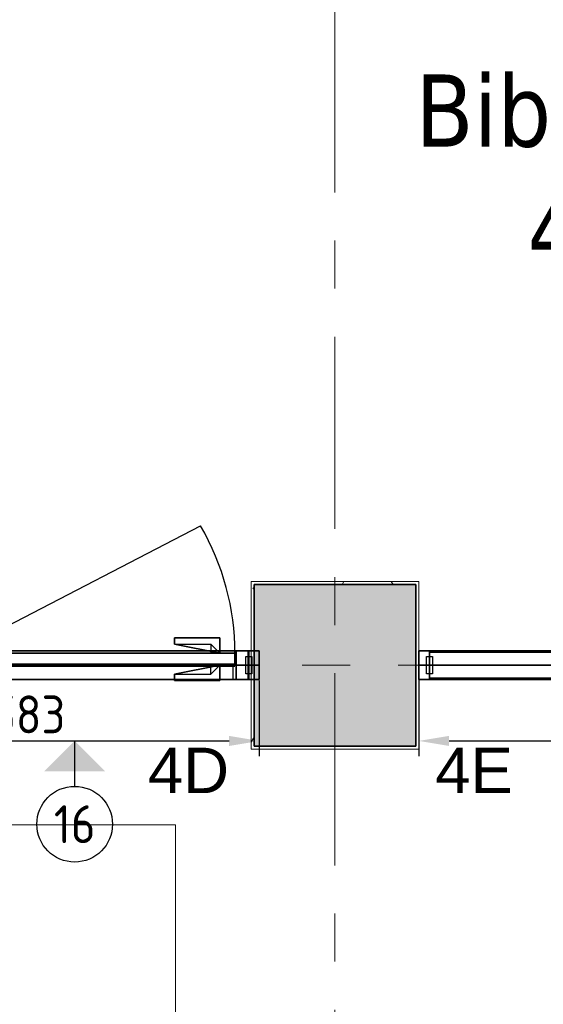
# Model space of a CAD drawing. Extents: x 3165 to 57695, y -7842 to 39081.
# Tile 214 of 248: x 47475 to 49205, y 29208 to 32460. Entities that reach past the tile are written whole.
import ezdxf
from ezdxf.enums import TextEntityAlignment as Align

# ---------------------------------------------------------------- set-up
doc = ezdxf.new("R2010")
doc.units = 0
doc.header["$LTSCALE"] = 50
doc.header["$PDSIZE"] = -5
doc.linetypes.add('HIDDEN2', pattern=[4.7625, 3.175, -1.5875])
doc.linetypes.add('Onderlegger 3e verdieping$0$stramien', pattern=[22.225, 12.7, -3.175, 3.175, -3.175])
doc.layers.get('0').update_dxf_attribs({"linetype": 'CONTINUOUS'})
doc.layers.get('DEFPOINTS').update_dxf_attribs({"linetype": 'CONTINUOUS'})
for name, color, linetype in [('AS-A38--_F----5', 2, 'CONTINUOUS'), ('AS-A38--_F---4-', 9, 'CONTINUOUS'), ('AS-I38-E_F----5_Deuren', 7, 'CONTINUOUS'), ('AS-I38-M_F----5_Deurmodulen', 7, 'CONTINUOUS'), ('AS-I38-M_F----5_Muuraansluitingen', 7, 'CONTINUOUS'), ('AS-I38-M_F----5_Wandmodulen', 7, 'CONTINUOUS'), ('AS-L32--_F----5', 84, 'CONTINUOUS'), ('AS-L32--_F---4-', 84, 'CONTINUOUS'), ('AS-L32--_F-23--', 84, 'CONTINUOUS'), ('AS-L32--_F123--', 84, 'CONTINUOUS'), ('AS-L38--', 7, 'CONTINUOUS'), ('AS-L38--_F----5', 7, 'CONTINUOUS'), ('AS-L38--_F---4-', 7, 'CONTINUOUS'), ('AS-L38--_F-23--', 3, 'CONTINUOUS'), ('AS-L38--_F1----', 2, 'CONTINUOUS'), ('AS-L38--_F1-----', 2, 'CONTINUOUS'), ('AS-L38--_F123--', 7, 'CONTINUOUS'), ('AS-L38GL_F---4-', 2, 'CONTINUOUS'), ('AS-L38GL_F123--', 3, 'CONTINUOUS'), ('AS-M38--_F123--_Wandlengte', 1, 'CONTINUOUS'), ('AS-T38--_F----5', 7, 'CONTINUOUS'), ('AS-T38--_F-23--', 7, 'CONTINUOUS'), ('IWTEKST', 2, 'CONTINUOUS')]:
    doc.layers.add(name, color=color, linetype=linetype)
doc.layers.add('AS-I38-1_F----5', color=2, linetype='CONTINUOUS', plot=False)
doc.layers.add('IWHARTWAND', color=6, linetype='CONTINUOUS', plot=False)
for name, color, linetype, lineweight in [('Onderlegger 3e verdieping$0$A-AREA-IDEN', 8, 'CONTINUOUS', 18), ('Onderlegger 3e verdieping$0$A-FLOR-OTLN', 8, 'CONTINUOUS', 18), ('Onderlegger 3e verdieping$0$A-GENM', 8, 'CONTINUOUS', 18), ('Onderlegger 3e verdieping$0$A-GLAZ-CWMG', 8, 'CONTINUOUS', 18), ('Onderlegger 3e verdieping$0$S-COLS', 8, 'CONTINUOUS', 18), ('Onderlegger 3e verdieping$0$S-GRID', 8, 'CONTINUOUS', 18)]:
    doc.layers.add(name, color=color, linetype=linetype, lineweight=lineweight)
doc.styles.add('Onderlegger 3e verdieping$0$Tahoma_1', font='TAHOMA.TTF', dxfattribs={"height": 238.040123})
doc.styles.get("Standard").update_dxf_attribs({"font": 'isocp.shx'})
doc.dimstyles.new('CWall_F2_Wandlengte', dxfattribs={"dimscale": 50, "dimtxt": 2.5, "dimasz": 2, "dimexe": 1, "dimexo": 1, "dimgap": 0.5, "dimtad": 1, "dimdec": 0, "dimdsep": 46, "dimtxsty": 'Standard', "dimcen": 2.5, "dimclrt": 2, "dimadec": 0, "dimazin": 0, "dimtfac": 1, "dimtdec": 0, "dimtix": 1, "dimtmove": 2, "dimatfit": 0, "dimfxl": 0, "dimtolj": 1, "dimtzin": 0, "dimarcsym": 0})
pattern_1 = [(60, (686, 370), (-43300, 25000), [300, -50000]), (60, (760, 444), (-43300, 25000), [100, -50000]), (60, (714, 470), (-43300, 25000), [100, -50000]), (150, (850, 450), (-25000, -43300), [200, -50000])]
pattern_2 = [(60, (686, 1230), (-43300, 25000), [300, -50000]), (60, (760, 1304), (-43300, 25000), [100, -50000]), (60, (714, 1330), (-43300, 25000), [100, -50000]), (150, (850, 1310), (-25000, -43300), [200, -50000])]
pattern_3 = [(0, (761, 1360), (29.7656, 59.5312), [0, -59.5312])]
pattern_4 = [(60, (686, 2090), (-43300, 25000), [300, -50000]), (60, (760, 2164), (-43300, 25000), [100, -50000]), (60, (714, 2190), (-43300, 25000), [100, -50000]), (150, (850, 2170), (-25000, -43300), [200, -50000])]

# ---------------------------------------------------------------- blocks, each defined once
blk = doc.blocks.new('Onderlegger 3e verdieping$0$42_KA leemstuc betonkolomafwerking - Type-V39-Plotview 3e Verdieping - schaal 1 op 100')
at = {"layer": 'Onderlegger 3e verdieping$0$A-GENM'}
h = blk.add_hatch(dxfattribs=at)
h.set_pattern_fill('FP_133', color=256, style=0, pattern_type=2)
h.set_pattern_definition([(180, (48516.6, 30328.2), (-406.4, -101.6), [33.528, -271.272, 33.528, -1896.872]), (180, (48516.6, 30328.2), (-406.4, -101.6), [-338.328, -271.272, 33.528, -576.072, -1016]), (180, (48516.6, 30328.2), (-406.4, -101.6), [-1219.2, 33.528, -271.272, 33.528, -677.672]), (180, (48516.6, 30328.2), (-406.4, -101.6), [-1557.528, -169.672, 33.528, -474.472]), (300, (48364.2, 30277.4), (291.18818, -301.15272), [33.528, -271.272, 33.528, -1896.872]), (300, (48364.2, 30277.4), (291.18818, -301.15272), [-338.328, -271.272, 33.528, -576.072, -1016]), (300, (48364.2, 30277.4), (291.18818, -301.15272), [-1219.2, 33.528, -271.272, 33.528, -677.672]), (300, (48364.2, 30277.4), (291.18818, -301.15272), [-1557.528, -169.672, 33.528, -474.472]), (60, (48313.4, 30074.2), (115.21182, 402.75272), [33.528, -271.272, 33.528, -271.272, -1625.6]), (60, (48313.4, 30074.2), (115.21182, 402.75272), [-609.6, 33.528, -576.072, 33.528, -271.272, -711.2]), (60, (48313.4, 30074.2), (115.21182, 402.75272), [-1524, 33.528, -169.672, 33.528, -474.472])])
h.paths.add_polyline_path([(277, 277), (-277, 277), (-277, -277), (277, -277)], flags=0)
h.paths.add_polyline_path([(-267, 267), (267, 267), (267, -267), (-267, -267)], flags=0)
for p, q in [((277, 277), (-277, 277)), ((-277, 277), (-277, -277)), ((-267, 267), (267, 267)), ((-267, -267), (-267, 267)), ((267, 267), (267, -267)), ((277, -277), (277, 277)), ((-277, -277), (277, -277)), ((267, -267), (-267, -267))]:
    blk.add_line(p, q, dxfattribs=at)
blk = doc.blocks.new('Onderlegger 3e verdieping')
at = {"layer": 'Onderlegger 3e verdieping$0$S-COLS', "lineweight": 5}
blk.add_hatch(color=256, dxfattribs=at).paths.add_polyline_path([(48783.6, 30061.2), (48783.6, 30595.2), (48249.6, 30595.2), (48249.6, 30061.2)], flags=0)
at = {"layer": 'Onderlegger 3e verdieping$0$A-FLOR-OTLN'}
for p, q in [((43303.6, 29801.2), (47989.6, 29801.2)), ((47989.6, 29801.2), (47989.6, 8855.2))]:
    blk.add_line(p, q, dxfattribs=at)
at = {"layer": 'Onderlegger 3e verdieping$0$A-GLAZ-CWMG', "lineweight": 35, "extrusion": (0, 0, -1)}
blk.add_line((48229.6, 30280.7), (48229.6, 30375.7), dxfattribs=at)
at = {"layer": 'Onderlegger 3e verdieping$0$S-COLS', "lineweight": 35}
for p, q in [((48783.6, 30595.2), (48249.6, 30595.2)), ((48249.6, 30595.2), (48249.6, 30061.2)), ((48783.6, 30061.2), (48783.6, 30595.2)), ((48249.6, 30061.2), (48783.6, 30061.2))]:
    blk.add_line(p, q, dxfattribs=at)
at = {"layer": 'Onderlegger 3e verdieping$0$S-GRID', "linetype": 'Onderlegger 3e verdieping$0$stramien'}
for p, q in [((48516.6, 38080.6), (48516.6, 989.5)), ((3164.6, 30328.2), (56107.8, 30328.2))]:
    blk.add_line(p, q, dxfattribs=at)
at = {"layer": 'Onderlegger 3e verdieping$0$A-GENM', "rotation": 180}
blk.add_blockref('Onderlegger 3e verdieping$0$42_KA leemstuc betonkolomafwerking - Type-V39-Plotview 3e Verdieping - schaal 1 op 100', (48516.6, 30328.2), dxfattribs=at)
at = {"layer": 'Onderlegger 3e verdieping$0$A-AREA-IDEN', "insert": (49568.6, 32278.9), "char_height": 238.04, "width": 1890, "attachment_point": 2, "line_spacing_factor": 1.000232, "style": 'Onderlegger 3e verdieping$0$Tahoma_1'}
blk.add_mtext('Bibliotheek\\P44 m²', dxfattribs=at)
blk = doc.blocks.new('WandNr2-_CTA01')
at = {"layer": 'AS-T38--_F-23--', "color": 0, "linetype": 'ByBlock'}
blk.add_line((0, -5), (0, -2), dxfattribs=at)
blk.add_circle((0, -7.5), 2.5, dxfattribs=at)
blk.add_solid([(0, -2), (2, -4), (-2, -4)], dxfattribs=at)
blk.add_attdef('WANDNR', text='', height=2.5, dxfattribs=at).set_placement((0, -7.5), align=Align.MIDDLE)
blk = doc.blocks.new('WandNr5o_CTA01')
at = {"layer": 'AS-T38--_F----5', "color": 0, "linetype": 'ByBlock'}
blk.add_circle((0, -18), 2.5, dxfattribs=at)
blk.add_attdef('WANDNR', text='', height=2.5, dxfattribs=at).set_placement((0, -18), align=Align.MIDDLE)
blk = doc.blocks.new('BvnAans-_CTA01')
at = {"layer": 'AS-L38--_F----5', "color": 0, "invisible_edges": 10}
blk.add_3dface([(0, 0), (1, 0), (1, 0, 1), (0, 0, 1)], dxfattribs=at)
at = {"layer": 'AS-L38--_F---4-', "invisible_edges": 10}
for points in [[(0, 0.5), (1, 0.5), (1, 0.5, 1), (0, 0.5, 1)], [(0, -0.5), (1, -0.5), (1, -0.5, 1), (0, -0.5, 1)]]:
    blk.add_3dface(points, dxfattribs=at)
at = {"layer": 'AS-L38--_F---4-'}
blk.add_3dface([(0, -0.5, 1), (0, 0.5, 1), (1, 0.5, 1), (1, -0.5, 1)], dxfattribs=at)
blk = doc.blocks.new('Q0WDSTL-_CTA01')
at = {"layer": 'AS-L38--_F-23--'}
for p, q in [((0, 0.3), (0, 0.5)), ((0, -0.3), (0, -0.5))]:
    blk.add_line(p, q, dxfattribs=at)
at = {"layer": 'AS-L38--_F-23--', "color": 1}
blk.add_lwpolyline([(0, 0.3), (1, 0.3), (1, -0.3), (0, -0.3)], dxfattribs=at)
at = {"layer": 'AS-L38--_F1-----'}
blk.add_lwpolyline([(0, 0.5), (0, -0.5)], dxfattribs=at)
blk = doc.blocks.new('3ADRDRP-_CTA01')
at = {"layer": 'AS-L38--_F----5', "color": 0}
blk.add_3dface([(0, 0), (1, 0), (1, 0, 1), (0, 0, 1)], dxfattribs=at)
at = {"layer": 'AS-L38--_F---4-'}
mesh = blk.add_polymesh((6, 3), dxfattribs=at)
for k, corner in enumerate([(1, -0.5, 1), (1, -0.5), (1, -0.5), (0, -0.5, 1), (0, -0.5), (0, -0.5), (0, 0.5, 1), (0, 0.5), (0, -0.5), (1, 0.5, 1), (1, 0.5), (1, -0.5), (1, 0.5, 1), (1, 0.5, 1), (1, -0.5, 1), (0, 0.5, 1), (0, 0.5, 1), (0, -0.5, 1)]):
    mesh.set_mesh_vertex(divmod(k, 3), corner)
blk = doc.blocks.new('Q0DRSTL-_CTA01')
at = {"layer": 'AS-L38--_F----5', "color": 0}
blk.add_3dface([(0, 0), (1, 0), (1, 0, 1), (0, 0, 1)], dxfattribs=at)
at = {"layer": 'AS-L38--_F-23--', "color": 0}
for p, q in [((0, 0.5), (0, 0.3)), ((1, 0.5), (1, 0)), ((1, 0), (1.25, 0)), ((0, -0.5), (0, -0.3))]:
    blk.add_line(p, q, dxfattribs=at)
for points in [[(1, 0.5), (0, 0.5)], [(0, -0.5), (1.25, -0.5), (1.25, 0)]]:
    blk.add_lwpolyline(points, dxfattribs=at)
at = {"layer": 'AS-L38--_F1----', "color": 0}
blk.add_lwpolyline([(0, -0.5), (1, -0.5), (1, 0.5), (0, 0.5)], close=True, dxfattribs=at)
at = {"layer": 'AS-L38--_F---4-'}
mesh = blk.add_polymesh((6, 3), dxfattribs=at)
for k, corner in enumerate([(1, -0.5, 1), (1, -0.5), (1, -0.5), (0, -0.5, 1), (0, -0.5), (0, -0.5), (0, 0.5, 1), (0, 0.5), (0, -0.5), (1, 0.5, 1), (1, 0.5), (1, -0.5), (1, 0.5, 1), (1, 0.5, 1), (1, -0.5, 1), (0, 0.5, 1), (0, 0.5, 1), (0, -0.5, 1)]):
    mesh.set_mesh_vertex(divmod(k, 3), corner)
blk = doc.blocks.new('ddch1---_CTA01')
at = {"layer": 'AS-L32--_F----5', "color": 1}
for p, q in [((0, 0.075), (1, 0.075, 0.5)), ((1, 0.075, 0.5), (0, 0.075, 1))]:
    blk.add_line(p, q, dxfattribs=at)
at = {"layer": 'AS-L32--_F----5', "color": 1, "linetype": 'HIDDEN2'}
for p, q in [((0, -0.075), (1, -0.075, 0.5)), ((1, -0.075, 0.5), (0, -0.075, 1))]:
    blk.add_line(p, q, dxfattribs=at)
at = {"layer": 'AS-L32--_F----5'}
blk.add_3dface([(0, 0), (0, 0, 1), (1, 0, 1), (1, 0)], dxfattribs=at)
at = {"layer": 'AS-L32--_F---4-'}
for points in [[(0, 1), (0, 1, 1), (1, 1, 1), (1, 1)], [(0, 1), (0, 0), (0, 0, 1), (0, 1, 1)], [(0, 0, 1), (0, 1, 1), (1, 1, 1), (1, 0, 1)], [(1, 1, 1), (1, 0, 1), (1, 0), (1, 1)], [(0, 0), (0, 0, 1), (1, 0, 1), (1, 0)]]:
    blk.add_3dface(points, dxfattribs=at)
at = {"layer": 'AS-L32--_F123--', "color": 1}
blk.add_line((0, 1), (0.8776, 11.4994), dxfattribs=at)
at = {"layer": 'AS-L32--_F123--'}
for p, q in [((1, 1), (0, 1)), ((0, 1), (0, 0)), ((1, 0), (1, 1)), ((0, 0), (1, 0))]:
    blk.add_line(p, q, dxfattribs=at)
at = {"layer": 'AS-L32--_F123--', "color": 1}
blk.add_ellipse((0, 1), major_axis=(0, 21.9), ratio=0.045662, start_param=-1.570796, end_param=-1.070796, dxfattribs=at)
at = {"layer": 'DEFPOINTS'}
blk.add_point((0, 0), dxfattribs=at)
blk.add_point((0, 0), dxfattribs=at)
blk = doc.blocks.new('KlnkRcht_CTA01')
at = {"layer": 'AS-L32--_F----5'}
blk.add_polyline3d([(-0.5, 0, -0.5), (0.5, 0, -0.5), (0.5, 0, 0.5), (-0.5, 0, 0.5)], close=True, dxfattribs=at)
at = {"layer": 'AS-L32--_F-23--'}
for p, q in [((0.3, -0.6, -0.5), (0.3, 0, -0.5)), ((0.5, 0, -0.5), (0.5, -1, -0.5)), ((-0.5, -1, -0.5), (-0.5, -0.6, -0.5)), ((-0.5, -0.6, -0.5), (0.3, -0.6, -0.5)), ((0.5, -1, -0.5), (-0.5, -1, -0.5))]:
    blk.add_line(p, q, dxfattribs=at)
at = {"layer": 'AS-L32--_F---4-'}
mesh = blk.add_polyface(dxfattribs=at)
corners = [(0.5, 0, -0.5), (0.5, -1, -0.5), (-0.5, -1, -0.5), (-0.5, -0.6, -0.5), (0.3, -0.6, -0.5), (0.3, 0, -0.5), (0.5, 0, 0.5), (0.5, -1, 0.5), (-0.5, -1, 0.5), (-0.5, -0.6, 0.5), (0.3, -0.6, 0.5), (0.3, 0, 0.5)]
mesh.append_faces([[corners[k] for k in face] for face in [(0, 1, 7, 6), (1, 2, 8, 7), (2, 3, 9, 8)]])
mesh.append_faces([[corners[k] for k in face] for face in [(6, 10, 11)]], dxfattribs={"vtx0": -1})
mesh.append_faces([[corners[k] for k in face] for face in [(6, 9, 10)]], dxfattribs={"vtx0": -1, "vtx2": -1})
mesh.append_faces([[corners[k] for k in face] for face in [(6, 7, 8, 9)]], dxfattribs={"vtx3": -1})
blk = doc.blocks.new('QDR-7---_CTA01')
at = {"layer": 'DEFPOINTS'}
blk.add_point((0, 0, 2700), dxfattribs=at)
at = {"layer": 'AS-L38--'}
for name, p, xscale, yscale, zscale in [('ddch1---_CTA01', (41.5, 0, 10), 926, 40, 2585), ('KlnkRcht_CTA01', (842.5, 40, 1050), 150, -50, 20), ('BvnAans-_CTA01', (0, 0, 2660), 1013, 95, 40), ('Q0WDSTL-_CTA01', (0, 0), 10, 95, 10), ('3ADRDRP-_CTA01', (0, 0, 2595), 1013, 95, 65), ('Q0DRSTL-_CTA01', (0, 0), 41.5, 95, 2595), ('Q0DRSTL-_CTA01', (1013, 0), -41.5, 95, 2595), ('KlnkRcht_CTA01', (842.5, 0, 1050), 150, 50, 20)]:
    blk.add_blockref(name, p, dxfattribs=dict(at, xscale=xscale, yscale=yscale, zscale=zscale))
at = {"layer": 'AS-L38--', "xscale": 10, "yscale": 95, "zscale": 10, "rotation": 180}
blk.add_blockref('Q0WDSTL-_CTA01', (1013, 0), dxfattribs=at)
at = {"layer": 'AS-I38-E_F----5_Deuren', "extrusion": (0, -1, 0)}
blk.add_text('926x2585', height=90, dxfattribs=at).set_placement((959, 175), align=Align.BOTTOM_RIGHT)
at = {"layer": 'AS-I38-M_F----5_Deurmodulen', "extrusion": (0, -1, 0)}
blk.add_text('DA', height=125, rotation=90, dxfattribs=at).set_placement((506.5, 2750), align=Align.MIDDLE_LEFT)
blk = doc.blocks.new('QEND11--_CTA01')
at = {"layer": 'AS-L38--_F----5', "invisible_edges": 1}
for points in [[(0, 0), (0, 0, 60), (35, 0, 60), (35, 0)], [(0, 0, 2660), (0, 0, 2700), (35, 0, 2700), (35, 0, 2660)]]:
    blk.add_3dface(points, dxfattribs=at)
at = {"layer": 'AS-L38--_F----5'}
blk.add_3dface([(0, 0, 60), (0, 0, 2660), (35, 0, 2660), (35, 0, 60)], dxfattribs=at)
at = {"layer": 'AS-L38--_F---4-', "invisible_edges": 1}
for points in [[(35, 47.5), (35, 47.5, 60), (0, 47.5, 60), (0, 47.5)], [(35, 47.5, 2660), (35, 47.5, 2700), (0, 47.5, 2700), (0, 47.5, 2660)], [(0, -47.5), (0, -47.5, 60), (35, -47.5, 60), (35, -47.5)], [(0, -47.5, 2660), (0, -47.5, 2700), (35, -47.5, 2700), (35, -47.5, 2660)]]:
    blk.add_3dface(points, dxfattribs=at)
at = {"layer": 'AS-L38--_F---4-'}
for points in [[(35, 47.5, 60), (35, 47.5, 2660), (0, 47.5, 2660), (0, 47.5, 60)], [(0, -47.5, 2700), (35, -47.5, 2700), (35, 47.5, 2700), (0, 47.5, 2700)], [(35, -47.5), (35, -47.5, 60), (35, 47.5, 60), (35, 47.5)], [(35, -47.5, 60), (35, -47.5, 2660), (35, 47.5, 2660), (35, 47.5, 60)], [(35, -47.5, 2660), (35, -47.5, 2700), (35, 47.5, 2700), (35, 47.5, 2660)], [(0, -47.5, 60), (0, -47.5, 2660), (35, -47.5, 2660), (35, -47.5, 60)]]:
    blk.add_3dface(points, dxfattribs=at)
at = {"layer": 'AS-L38--_F123--'}
blk.add_lwpolyline([(0, -47.5), (35, -47.5), (35, 47.5), (0, 47.5)], dxfattribs=at)
at = {"layer": 'DEFPOINTS'}
blk.add_point((35, 0, 2700), dxfattribs=at)
at = {"layer": 'AS-L38--', "xscale": 10, "yscale": 95, "zscale": 10}
blk.add_blockref('Q0WDSTL-_CTA01', (0, 0), dxfattribs=at)
at = {"layer": 'AS-I38-M_F----5_Muuraansluitingen', "extrusion": (0, -1, 0)}
blk.add_text('D4D', height=125, rotation=90, dxfattribs=at).set_placement((35, 2750), align=Align.MIDDLE_LEFT)
blk = doc.blocks.new('*D410')
at = {"layer": 'AS-M38--_F123--_Wandlengte', "color": 0, "lineweight": -2}
for p, q in [((46683.6, 30278.2), (46683.6, 30028.2)), ((48266.6, 30278.2), (48266.6, 30028.2)), ((46783.6, 30078.2), (48166.6, 30078.2))]:
    blk.add_line(p, q, dxfattribs=at)
at = {"layer": 'AS-M38--_F123--_Wandlengte', "color": 0}
for points in [[(46783.6, 30094.9), (46783.6, 30061.5), (46683.6, 30078.2)], [(48166.6, 30094.9), (48166.6, 30061.5), (48266.6, 30078.2)]]:
    blk.add_solid(points, dxfattribs=at)
at = {"layer": 'DEFPOINTS', "color": 0}
for p in [(46683.6, 30328.2), (48266.6, 30328.2), (48266.6, 30078.2)]:
    blk.add_point(p, dxfattribs=at)
at = {"layer": 'AS-M38--_F123--_Wandlengte', "color": 2, "insert": (47475.1, 30165.7), "char_height": 125, "attachment_point": 5}
blk.add_mtext('\\A1;1583', dxfattribs=at)
blk = doc.blocks.new('QSRT5---_CTA01')
at = {"layer": 'AS-L38--_F----5', "invisible_edges": 4}
for points in [[(0, 0), (0, 0, 60), (35, 0, 60), (35, 0)], [(0, 0, 2660), (0, 0, 2700), (35, 0, 2700), (35, 0, 2660)]]:
    blk.add_3dface(points, dxfattribs=at)
at = {"layer": 'AS-L38--_F----5'}
blk.add_3dface([(0, 0, 60), (0, 0, 2660), (35, 0, 2660), (35, 0, 60)], dxfattribs=at)
at = {"layer": 'AS-L38--_F---4-', "invisible_edges": 4}
for points in [[(35, 47.5), (35, 47.5, 60), (0, 47.5, 60), (0, 47.5)], [(35, 47.5, 2660), (35, 47.5, 2700), (0, 47.5, 2700), (0, 47.5, 2660)], [(0, -47.5), (0, -47.5, 60), (35, -47.5, 60), (35, -47.5)], [(0, -47.5, 2660), (0, -47.5, 2700), (35, -47.5, 2700), (35, -47.5, 2660)]]:
    blk.add_3dface(points, dxfattribs=at)
at = {"layer": 'AS-L38--_F---4-'}
for points in [[(35, 47.5, 60), (35, 47.5, 2660), (0, 47.5, 2660), (0, 47.5, 60)], [(0, 47.5), (0, 47.5, 60), (0, -47.5, 60), (0, -47.5)], [(0, 47.5, 60), (0, 47.5, 2660), (0, -47.5, 2660), (0, -47.5, 60)], [(0, 47.5, 2660), (0, 47.5, 2700), (0, -47.5, 2700), (0, -47.5, 2660)], [(35, 47.5, 2700), (0, 47.5, 2700), (0, -47.5, 2700), (35, -47.5, 2700)], [(0, -47.5, 60), (0, -47.5, 2660), (35, -47.5, 2660), (35, -47.5, 60)]]:
    blk.add_3dface(points, dxfattribs=at)
at = {"layer": 'AS-L38--_F123--'}
blk.add_lwpolyline([(35, 47.5), (0, 47.5), (0, -47.5), (35, -47.5)], dxfattribs=at)
at = {"layer": 'DEFPOINTS'}
blk.add_point((0, 0, 2700), dxfattribs=at)
at = {"layer": 'AS-L38--', "xscale": 10, "yscale": 95, "zscale": 10, "rotation": 180}
blk.add_blockref('Q0WDSTL-_CTA01', (35, 0), dxfattribs=at)
at = {"layer": 'AS-I38-M_F----5_Muuraansluitingen', "extrusion": (0, -1, 0)}
blk.add_text('D4C', height=125, rotation=90, dxfattribs=at).set_placement((0, 2750), align=Align.MIDDLE_LEFT)
blk = doc.blocks.new('OndrAans_CTA01')
at = {"layer": 'AS-L38--_F----5', "color": 0, "invisible_edges": 10}
blk.add_3dface([(0, 0), (1, 0), (1, 0, 1), (0, 0, 1)], dxfattribs=at)
at = {"layer": 'AS-L38--_F---4-', "invisible_edges": 10}
for points in [[(0, 0.5), (1, 0.5), (1, 0.5, 1), (0, 0.5, 1)], [(0, -0.5), (1, -0.5), (1, -0.5, 1), (0, -0.5, 1)]]:
    blk.add_3dface(points, dxfattribs=at)
at = {"layer": 'AS-L38--_F123--', "color": 0}
blk.add_3dface([(0, -0.5), (1, -0.5), (1, 0.5), (0, 0.5)], dxfattribs=at)
blk = doc.blocks.new('QPGLAS--_CTA01')
at = {"layer": 'AS-L38--_F----5', "color": 0}
blk.add_3dface([(0, 0), (1, 0), (1, 0, 1), (0, 0, 1)], dxfattribs=at)
at = {"layer": 'AS-L38GL_F123--'}
blk.add_line((0, 0), (1, 0), dxfattribs=at)
at = {"layer": 'AS-L38GL_F---4-'}
mesh = blk.add_polymesh((6, 3), dxfattribs=at)
for k, corner in enumerate([(1, -0.45, 1), (1, -0.45), (1, -0.45), (0, -0.45, 1), (0, -0.45), (0, -0.45), (0, 0.45, 1), (0, 0.45), (0, -0.45), (1, 0.45, 1), (1, 0.45), (1, -0.45), (1, 0.45, 1), (1, 0.45, 1), (1, -0.45, 1), (0, 0.45, 1), (0, 0.45, 1), (0, -0.45, 1)]):
    mesh.set_mesh_vertex(divmod(k, 3), corner)
blk = doc.blocks.new('O4------_CTA01')
blk.add_blockref('QPGLAS--_CTA01', (0, 0))
blk = doc.blocks.new('QWND30--_CTA01')
at = {"layer": 'AS-A38--_F----5', "extrusion": (0, -1, 0)}
h = blk.add_hatch(dxfattribs=at)
h.set_pattern_fill('GLAS2', color=256, scale=50, angle=60, style=0, pattern_type=2)
h.set_pattern_definition(pattern_1)
h.paths.add_polyline_path([(0, 60), (1522, 60), (1522, 940), (0, 940)])
h = blk.add_hatch(dxfattribs=at)
h.set_pattern_fill('GLAS2', color=256, scale=50, angle=60, style=0, pattern_type=2)
h.set_pattern_definition(pattern_2)
h.paths.add_polyline_path([(0, 940), (1522, 940), (1522, 1780), (0, 1780)])
h = blk.add_hatch(dxfattribs=at)
h.set_pattern_fill('GLAS2', color=256, scale=50, angle=60, style=0, pattern_type=2)
h.set_pattern_definition(pattern_4)
h.paths.add_polyline_path([(0, 1780), (1522, 1780), (1522, 2660), (0, 2660)])
h = blk.add_hatch(dxfattribs=at)
h.set_pattern_fill('DOTS', color=256, scale=37.5, style=0)
h.set_pattern_definition(pattern_3)
h.paths.add_polyline_path([(10, 950), (1512, 950), (1512, 1770), (10, 1770)])
at = {"layer": 'AS-A38--_F---4-', "extrusion": (0, -1, 0)}
h = blk.add_hatch(dxfattribs=at)
h.set_pattern_fill('GLAS2', color=256, scale=50, angle=60, style=0, pattern_type=2)
h.set_pattern_definition(pattern_1)
h.paths.add_polyline_path([(0, 60), (1522, 60), (1522, 940), (0, 940)])
h = blk.add_hatch(dxfattribs=at)
h.set_pattern_fill('GLAS2', color=256, scale=50, angle=60, style=0, pattern_type=2)
h.set_pattern_definition(pattern_2)
h.paths.add_polyline_path([(0, 940), (1522, 940), (1522, 1780), (0, 1780)])
h = blk.add_hatch(dxfattribs=at)
h.set_pattern_fill('GLAS2', color=256, scale=50, angle=60, style=0, pattern_type=2)
h.set_pattern_definition(pattern_4)
h.paths.add_polyline_path([(0, 1780), (1522, 1780), (1522, 2660), (0, 2660)])
h = blk.add_hatch(dxfattribs=at)
h.set_pattern_fill('DOTS', color=256, scale=37.5, style=0)
h.set_pattern_definition(pattern_3)
h.paths.add_polyline_path([(10, 950), (1512, 950), (1512, 1770), (10, 1770)])
h = blk.add_hatch(dxfattribs=at)
h.set_pattern_fill('GLAS2', color=256, scale=50, angle=60, style=0, pattern_type=2)
h.set_pattern_definition(pattern_1)
h.paths.add_polyline_path([(0, 60), (1522, 60), (1522, 940), (0, 940)])
h = blk.add_hatch(dxfattribs=at)
h.set_pattern_fill('GLAS2', color=256, scale=50, angle=60, style=0, pattern_type=2)
h.set_pattern_definition(pattern_2)
h.paths.add_polyline_path([(0, 940), (1522, 940), (1522, 1780), (0, 1780)])
h = blk.add_hatch(dxfattribs=at)
h.set_pattern_fill('GLAS2', color=256, scale=50, angle=60, style=0, pattern_type=2)
h.set_pattern_definition(pattern_4)
h.paths.add_polyline_path([(0, 1780), (1522, 1780), (1522, 2660), (0, 2660)])
h = blk.add_hatch(dxfattribs=at)
h.set_pattern_fill('DOTS', color=256, scale=37.5, style=0)
h.set_pattern_definition(pattern_3)
h.paths.add_polyline_path([(10, 950), (1512, 950), (1512, 1770), (10, 1770)])
at = {"layer": 'DEFPOINTS'}
blk.add_point((0, 0, 2700), dxfattribs=at)
at = {"layer": 'AS-L38--', "yscale": 95}
for name, p, xscale, zscale in [('BvnAans-_CTA01', (0, 0, 2660), 1522, 40), ('OndrAans_CTA01', (0, 0), 1522, 60), ('Q0WDSTL-_CTA01', (0, 0), 10, 10), ('O4------_CTA01', (0, 0, 1780), 1522, 880), ('O4------_CTA01', (0, 0, 940), 1522, 840), ('O4------_CTA01', (0, 0, 60), 1522, 880)]:
    blk.add_blockref(name, p, dxfattribs=dict(at, xscale=xscale, zscale=zscale))
at = {"layer": 'AS-L38--', "xscale": 10, "yscale": 95, "zscale": 10, "rotation": 180}
blk.add_blockref('Q0WDSTL-_CTA01', (1522, 0), dxfattribs=at)
at = {"layer": 'AS-I38-1_F----5', "extrusion": (0, -1, 0)}
blk.add_text('1', height=90, dxfattribs=at).set_placement((40, 130))
at = {"layer": 'AS-I38-M_F----5_Wandmodulen', "extrusion": (0, -1, 0)}
blk.add_text('GH', height=125, rotation=90, dxfattribs=at).set_placement((761, 2750), align=Align.MIDDLE_LEFT)
blk = doc.blocks.new('*D420')
at = {"layer": 'AS-M38--_F123--_Wandlengte', "color": 0, "lineweight": -2}
for p, q in [((48793.6, 30278.2), (48793.6, 30028.2)), ((53863.6, 30278.2), (53863.6, 30028.2)), ((48893.6, 30078.2), (53763.6, 30078.2))]:
    blk.add_line(p, q, dxfattribs=at)
at = {"layer": 'AS-M38--_F123--_Wandlengte', "color": 0}
for points in [[(48893.6, 30094.9), (48893.6, 30061.5), (48793.6, 30078.2)], [(53763.6, 30094.9), (53763.6, 30061.5), (53863.6, 30078.2)]]:
    blk.add_solid(points, dxfattribs=at)
at = {"layer": 'DEFPOINTS', "color": 0}
for p in [(48793.6, 30328.2), (53863.6, 30328.2), (53863.6, 30078.2)]:
    blk.add_point(p, dxfattribs=at)
at = {"layer": 'AS-M38--_F123--_Wandlengte', "color": 2, "insert": (51328.6, 30165.7), "char_height": 125, "attachment_point": 5}
blk.add_mtext('\\A1;5070', dxfattribs=at)

msp = doc.modelspace()

# ---------------------------------------------------------------- linework, layer by layer
at = {"layer": 'IWHARTWAND'}
for p, q in [((48239.6, 30328.2), (46683.6, 30328.2)), ((53875.6, 30328.2), (48793.6, 30328.2))]:
    msp.add_line(p, q, dxfattribs=at)

# ---------------------------------------------------------------- block references
msp.add_blockref('Onderlegger 3e verdieping', (0, 0))
at = {"layer": 'AS-L38--', "rotation": 359.9999999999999}
for name, p in [('QDR-7---_CTA01', (47218.6, 30328.2)), ('QEND11--_CTA01', (48231.6, 30328.2))]:
    msp.add_blockref(name, p, dxfattribs=at)
at = {"layer": 'AS-L38--'}
for name, p in [('QSRT5---_CTA01', (48793.6, 30328.2)), ('QWND30--_CTA01', (48828.6, 30328.2))]:
    msp.add_blockref(name, p, dxfattribs=at)
at = {"layer": 'AS-L38--', "extrusion": (0, -1, 0)}
ref = msp.add_blockref('WandNr5o_CTA01', (47656.6, -100, -30328.2), dxfattribs=dict(at, xscale=50, yscale=50, zscale=50))
ref.add_attrib('WANDNR', '16', dxfattribs={"layer": 'AS-T38--_F----5', "color": 0, "linetype": 'ByBlock', "extrusion": (0, -1, 0), "height": 125}).set_placement((47656.6, -1000, -30328.2), align=Align.MIDDLE)
at = {"layer": 'AS-L38--', "xscale": 50, "yscale": 50, "zscale": 50}
msp.add_blockref('WandNr2-_CTA01', (47656.6, 30178.2), dxfattribs=at).add_auto_attribs({'WANDNR': '16'})

# ---------------------------------------------------------------- texts
at = {"layer": 'IWTEKST', "char_height": 150, "width": 3405, "attachment_point": 1}
for s, insert in [('{\\fArial|b0|i0|c0|p34;4D}', (47898.7, 30055.9, 120)), ('{\\fArial|b0|i0|c0|p34;4E}', (48848, 30055.9, 120))]:
    msp.add_mtext(s, dxfattribs=dict(at, insert=insert))

# ---------------------------------------------------------------- dimensions: what is measured, and where the dimension line sits
at = {"layer": 'AS-M38--_F123--_Wandlengte'}
for p1, p2, picture, middle in [((46683.6, 30328.2), (48266.6, 30328.2), '*D410', (47475.1, 30165.7)), ((48793.6, 30328.2), (53863.6, 30328.2), '*D420', (51328.6, 30165.7))]:
    dim = msp.add_aligned_dim(p1=p1, p2=p2, distance=-250, dimstyle='CWall_F2_Wandlengte', dxfattribs=at)
    dim.commit()
    dim.dimension.update_dxf_attribs({"geometry": picture, "text_midpoint": middle})

doc.saveas('drawing.dxf')
